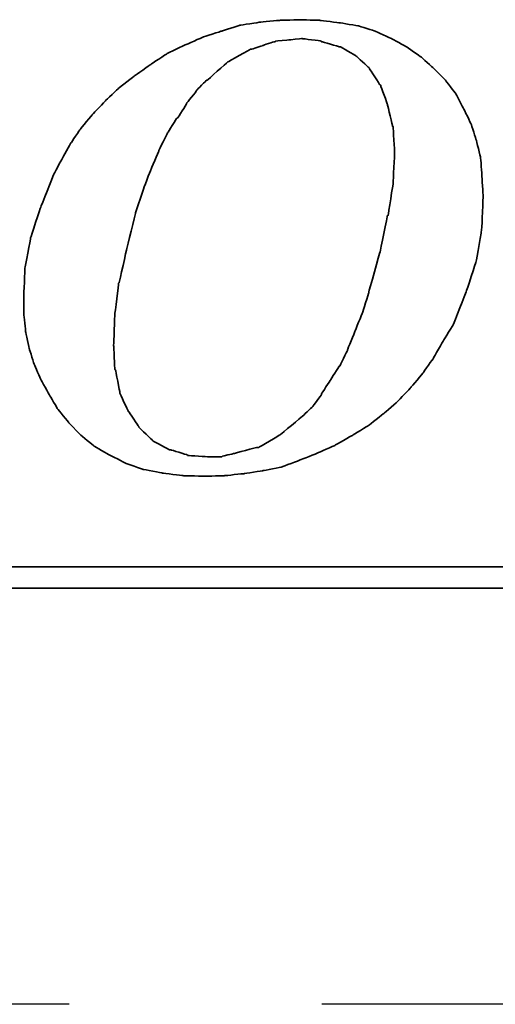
# Model space of a CAD drawing. Extents: x 564 to 765, y 41 to 158.
# Tile 34 of 40: x 735 to 737.35, y 104.83 to 109.7. Entities that reach past the tile are written whole.
import ezdxf

# ---------------------------------------------------------------- set-up
doc = ezdxf.new("R2010")
doc.units = 0
doc.header["$MEASUREMENT"] = 0
doc.linetypes.add('CENTER', pattern=[2, 1.25, -0.25, 0.25, -0.25])
for name, color, linetype in [('CEN', 1, 'CENTER'), ('DIM', 4, 'CONTINUOUS'), ('layer 1', 7, 'CONTINUOUS')]:
    doc.layers.add(name, color=color, linetype=linetype)

# ---------------------------------------------------------------- blocks, each defined once
blk = doc.blocks.new('TBI MOTION logo(完整正式版)')
at = {"layer": 'layer 1', "color": 22, "lineweight": 35}
for points, knots in [([(35.79625, -6.98375), (35.79625, -6.98375), (36.23125, -7.43875), (36.23125, -7.43875), (36.23125, -7.43875), (36.23125, -7.43875), (36.75625, -7.87125), (36.75625, -7.87125), (36.75625, -7.87125), (36.75625, -7.87125), (37.33125, -8.20375), (37.33125, -8.20375), (37.33125, -8.20375), (37.33125, -8.20375), (37.95625, -8.51875), (37.95625, -8.51875), (37.95625, -8.51875), (37.95625, -8.51875), (38.62625, -8.75875), (38.62625, -8.75875), (38.62625, -8.75875), (38.62625, -8.75875), (39.37125, -8.90375), (39.37125, -8.90375), (39.37125, -8.90375), (39.37125, -8.90375), (40.14125, -8.99875), (40.14125, -8.99875), (40.14125, -8.99875), (40.14125, -8.99875), (41.02625, -9.02375), (41.02625, -9.02375), (41.02625, -9.02375), (41.02625, -9.02375), (41.74625, -8.99875), (41.74625, -8.99875), (41.74625, -8.99875), (41.74625, -8.99875), (42.46625, -8.92375), (42.46625, -8.92375), (42.46625, -8.92375), (42.46625, -8.92375), (43.21125, -8.80625), (43.21125, -8.80625), (43.21125, -8.80625), (43.21125, -8.80625), (43.93125, -8.66375), (43.93125, -8.66375), (43.93125, -8.66375), (43.93125, -8.66375), (44.62625, -8.39875), (44.62625, -8.39875), (44.62625, -8.39875), (44.62625, -8.39875), (45.29625, -8.13375), (45.29625, -8.13375), (45.29625, -8.13375), (45.29625, -8.13375), (45.94625, -7.84375), (45.94625, -7.84375), (45.94625, -7.84375), (45.94625, -7.84375), (46.61625, -7.46375), (46.61625, -7.46375), (46.61625, -7.46375), (46.61625, -7.46375), (47.24125, -7.07875), (47.24125, -7.07875), (47.24125, -7.07875), (47.24125, -7.07875), (47.81625, -6.62375), (47.81625, -6.62375), (47.81625, -6.62375), (47.81625, -6.62375), (48.36875, -6.14375), (48.36875, -6.14375), (48.36875, -6.14375), (48.36875, -6.14375), (48.84625, -5.64125), (48.84625, -5.64125), (48.84625, -5.64125), (48.84625, -5.64125), (49.32625, -5.06375), (49.32625, -5.06375), (49.32625, -5.06375), (49.32625, -5.06375), (49.71125, -4.51374), (49.71125, -4.51374), (49.71125, -4.51374), (49.71125, -4.51374), (50.09625, -3.83874), (50.09625, -3.83874), (50.09625, -3.83874), (50.09625, -3.83874), (50.48125, -3.21374), (50.48125, -3.21374), (50.48125, -3.21374), (50.48125, -3.21374), (50.96125, -1.99125), (50.96125, -1.99125), (50.96125, -1.99125), (50.96125, -1.99125), (51.34375, -0.81875), (51.34375, -0.81875), (51.34375, -0.81875), (51.34375, -0.81875), (51.56125, 0.45624), (51.56125, 0.45624), (51.56125, 0.45624), (51.56125, 0.45624), (51.60625, 1.67624), (51.60625, 1.67624), (51.60625, 1.67624), (51.60625, 1.67624), (51.56125, 2.44625), (51.56125, 2.44625), (51.56125, 2.44625), (51.56125, 2.44625), (51.51125, 3.14125), (51.51125, 3.14125), (51.51125, 3.14125), (51.51125, 3.14125), (51.34375, 3.81125), (51.34375, 3.81125), (51.34375, 3.81125), (51.34375, 3.81125), (51.15125, 4.41125), (51.15125, 4.41125), (51.15125, 4.41125), (51.15125, 4.41125), (50.86125, 5.01125), (50.86125, 5.01125), (50.86125, 5.01125), (50.86125, 5.01125), (50.55125, 5.58875), (50.55125, 5.58875), (50.55125, 5.58875), (50.55125, 5.58875), (50.16625, 6.09125), (50.16625, 6.09125), (50.16625, 6.09125), (50.16625, 6.09125), (49.71125, 6.54875), (49.71125, 6.54875), (49.71125, 6.54875), (49.71125, 6.54875), (49.23125, 6.98125), (49.23125, 6.98125), (49.23125, 6.98125), (49.23125, 6.98125), (48.67875, 7.36625), (48.67875, 7.36625), (48.67875, 7.36625), (48.67875, 7.36625), (48.10375, 7.67625), (48.10375, 7.67625), (48.10375, 7.67625), (48.10375, 7.67625), (47.48125, 7.96375), (47.48125, 7.96375), (47.48125, 7.96375), (47.48125, 7.96375), (46.85625, 8.15625), (46.85625, 8.15625), (46.85625, 8.15625), (46.85625, 8.15625), (46.13625, 8.27624), (46.13625, 8.27624), (46.13625, 8.27624), (46.13625, 8.27624), (45.39125, 8.37125), (45.39125, 8.37125), (45.39125, 8.37125), (45.39125, 8.37125), (44.62625, 8.39624), (44.62625, 8.39624), (44.62625, 8.39624), (44.62625, 8.39624), (43.83625, 8.37125), (43.83625, 8.37125), (43.83625, 8.37125), (43.83625, 8.37125), (43.09125, 8.30125), (43.09125, 8.30125), (43.09125, 8.30125), (43.09125, 8.30125), (42.32125, 8.18125), (42.32125, 8.18125), (42.32125, 8.18125), (42.32125, 8.18125), (41.62875, 7.96375), (41.62875, 7.96375), (41.62875, 7.96375), (41.62875, 7.96375), (40.90625, 7.72625), (40.90625, 7.72625), (40.90625, 7.72625), (40.90625, 7.72625), (40.23624, 7.43625), (40.23624, 7.43625), (40.23624, 7.43625), (40.23624, 7.43625), (39.54124, 7.10125), (39.54124, 7.10125), (39.54124, 7.10125), (39.54124, 7.10125), (38.91625, 6.69125), (38.91625, 6.69125), (38.91625, 6.69125), (38.91625, 6.69125), (38.31625, 6.26125), (38.31625, 6.26125), (38.31625, 6.26125), (38.31625, 6.26125), (37.69125, 5.78125), (37.69125, 5.78125), (37.69125, 5.78125), (37.69125, 5.78125), (37.18625, 5.30125), (37.18625, 5.30125), (37.18625, 5.30125), (37.18625, 5.30125), (36.70625, 4.79624), (36.70625, 4.79624), (36.70625, 4.79624), (36.70625, 4.79624), (36.23125, 4.22125), (36.23125, 4.22125), (36.23125, 4.22125), (36.23125, 4.22125), (35.87124, 3.69375), (35.87124, 3.69375), (35.87124, 3.69375), (35.87124, 3.69375), (35.53125, 3.09125), (35.53125, 3.09125), (35.53125, 3.09125), (35.53125, 3.09125), (35.19875, 2.47125), (35.19875, 2.47125), (35.19875, 2.47125), (35.19875, 2.47125), (34.71625, 1.24625), (34.71625, 1.24625), (34.71625, 1.24625), (34.71625, 1.24625), (34.33125, 0.06874), (34.33125, 0.06874), (34.33125, 0.06874), (34.33125, 0.06874), (34.11625, -1.07875), (34.11625, -1.07875), (34.11625, -1.07875), (34.11625, -1.07875), (34.07125, -2.15875), (34.07125, -2.15875), (34.07125, -2.15875), (34.07125, -2.15875), (34.07125, -2.85375), (34.07125, -2.85375), (34.07125, -2.85375), (34.07125, -2.85375), (34.14125, -3.50375), (34.14125, -3.50375), (34.14125, -3.50375), (34.14125, -3.50375), (34.28625, -4.17375), (34.28625, -4.17375), (34.28625, -4.17375), (34.28625, -4.17375), (34.47625, -4.77624), (34.47625, -4.77624), (34.47625, -4.77624), (34.47625, -4.77624), (34.71625, -5.32625), (34.71625, -5.32625), (34.71625, -5.32625), (34.71625, -5.32625), (35.05375, -5.92875), (35.05375, -5.92875), (35.05375, -5.92875), (35.05375, -5.92875), (35.36375, -6.45375), (35.36375, -6.45375), (35.36375, -6.45375), (35.36375, -6.45375), (35.79625, -6.98375), (35.79625, -6.98375)], [0, 0, 0, 0, 0.01388889, 0.01388889, 0.01388889, 0.0138889, 0.02777778, 0.02777778, 0.02777778, 0.02777779, 0.04166667, 0.04166667, 0.04166667, 0.04166668, 0.05555556, 0.05555556, 0.05555556, 0.05555557, 0.06944444, 0.06944444, 0.06944444, 0.06944445, 0.08333333, 0.08333333, 0.08333333, 0.08333334, 0.09722222, 0.09722222, 0.09722222, 0.09722223, 0.11111111, 0.11111111, 0.11111111, 0.11111112, 0.125, 0.125, 0.125, 0.12500001, 0.13888889, 0.13888889, 0.13888889, 0.1388889, 0.15277778, 0.15277778, 0.15277778, 0.15277779, 0.16666667, 0.16666667, 0.16666667, 0.16666668, 0.18055556, 0.18055556, 0.18055556, 0.18055557, 0.19444444, 0.19444444, 0.19444444, 0.19444445, 0.20833333, 0.20833333, 0.20833333, 0.20833334, 0.22222222, 0.22222222, 0.22222222, 0.22222223, 0.23611111, 0.23611111, 0.23611111, 0.23611112, 0.25, 0.25, 0.25, 0.25000001, 0.26388889, 0.26388889, 0.26388889, 0.2638889, 0.27777778, 0.27777778, 0.27777778, 0.27777779, 0.29166667, 0.29166667, 0.29166667, 0.29166668, 0.30555556, 0.30555556, 0.30555556, 0.30555557, 0.31944444, 0.31944444, 0.31944444, 0.31944445, 0.33333333, 0.33333333, 0.33333333, 0.33333334, 0.34722222, 0.34722222, 0.34722222, 0.34722223, 0.36111111, 0.36111111, 0.36111111, 0.36111112, 0.375, 0.375, 0.375, 0.37500001, 0.38888889, 0.38888889, 0.38888889, 0.3888889, 0.40277778, 0.40277778, 0.40277778, 0.40277779, 0.41666667, 0.41666667, 0.41666667, 0.41666668, 0.43055556, 0.43055556, 0.43055556, 0.43055557, 0.44444444, 0.44444444, 0.44444444, 0.44444445, 0.45833333, 0.45833333, 0.45833333, 0.45833334, 0.47222222, 0.47222222, 0.47222222, 0.47222223, 0.48611111, 0.48611111, 0.48611111, 0.48611112, 0.5, 0.5, 0.5, 0.50000001, 0.51388889, 0.51388889, 0.51388889, 0.5138889, 0.52777778, 0.52777778, 0.52777778, 0.52777779, 0.54166667, 0.54166667, 0.54166667, 0.54166668, 0.55555556, 0.55555556, 0.55555556, 0.55555557, 0.56944444, 0.56944444, 0.56944444, 0.56944445, 0.58333333, 0.58333333, 0.58333333, 0.58333334, 0.59722222, 0.59722222, 0.59722222, 0.59722223, 0.61111111, 0.61111111, 0.61111111, 0.61111112, 0.625, 0.625, 0.625, 0.62500001, 0.63888889, 0.63888889, 0.63888889, 0.6388889, 0.65277778, 0.65277778, 0.65277778, 0.65277779, 0.66666667, 0.66666667, 0.66666667, 0.66666668, 0.68055556, 0.68055556, 0.68055556, 0.68055557, 0.69444444, 0.69444444, 0.69444444, 0.69444445, 0.70833333, 0.70833333, 0.70833333, 0.70833334, 0.72222222, 0.72222222, 0.72222222, 0.72222223, 0.73611111, 0.73611111, 0.73611111, 0.73611112, 0.75, 0.75, 0.75, 0.75000001, 0.76388889, 0.76388889, 0.76388889, 0.7638889, 0.77777778, 0.77777778, 0.77777778, 0.77777779, 0.79166667, 0.79166667, 0.79166667, 0.79166668, 0.80555556, 0.80555556, 0.80555556, 0.80555557, 0.81944444, 0.81944444, 0.81944444, 0.81944445, 0.83333333, 0.83333333, 0.83333333, 0.83333334, 0.84722222, 0.84722222, 0.84722222, 0.84722223, 0.86111111, 0.86111111, 0.86111111, 0.86111112, 0.875, 0.875, 0.875, 0.87500001, 0.88888889, 0.88888889, 0.88888889, 0.8888889, 0.90277778, 0.90277778, 0.90277778, 0.90277779, 0.91666667, 0.91666667, 0.91666667, 0.91666668, 0.93055556, 0.93055556, 0.93055556, 0.93055557, 0.94444444, 0.94444444, 0.94444444, 0.94444445, 0.95833333, 0.95833333, 0.95833333, 0.95833334, 0.97222222, 0.97222222, 0.97222222, 0.97222223, 0.98611111, 0.98611111, 0.98611111, 0.98611112, 1, 1, 1, 1]), ([(38.33875, 1.03124), (38.33875, 1.03124), (38.62625, 1.89625), (38.62625, 1.89625), (38.62625, 1.89625), (38.62625, 1.89625), (38.91625, 2.66375), (38.91625, 2.66375), (38.91625, 2.66375), (38.91625, 2.66375), (39.22625, 3.38125), (39.22625, 3.38125), (39.22625, 3.38125), (39.22625, 3.38125), (39.22625, 3.40624), (39.22625, 3.40624), (39.22625, 3.40624), (39.22625, 3.40624), (39.56124, 4.07624), (39.56124, 4.07624), (39.56124, 4.07624), (39.56124, 4.07624), (39.92125, 4.65125), (39.92125, 4.65125), (39.92125, 4.65125), (39.92125, 4.65125), (39.94625, 4.65125), (39.94625, 4.65125), (39.94625, 4.65125), (39.94625, 4.65125), (40.28125, 5.17875), (40.28125, 5.17875), (40.28125, 5.17875), (40.28125, 5.17875), (40.28125, 5.20375), (40.28125, 5.20375), (40.28125, 5.20375), (40.28125, 5.20375), (40.66875, 5.68625), (40.66875, 5.68625), (40.66875, 5.68625), (40.66875, 5.68625), (40.66875, 5.70625), (40.66875, 5.70625), (40.66875, 5.70625), (40.66875, 5.70625), (41.05124, 6.09125), (41.05124, 6.09125), (41.05124, 6.09125), (41.05124, 6.09125), (41.07625, 6.09125), (41.07625, 6.09125), (41.07625, 6.09125), (41.07625, 6.09125), (41.84125, 6.76625), (41.84125, 6.76625), (41.84125, 6.76625), (41.84125, 6.76625), (41.86625, 6.78625), (41.86625, 6.78625), (41.86625, 6.78625), (41.86625, 6.78625), (42.73125, 7.26624), (42.73125, 7.26624), (42.73125, 7.26624), (42.73125, 7.26624), (42.75625, 7.26624), (42.75625, 7.26624), (42.75625, 7.26624), (42.75625, 7.26624), (43.18625, 7.41125), (43.18625, 7.41125), (43.18625, 7.41125), (43.18625, 7.41125), (43.64125, 7.55625), (43.64125, 7.55625), (43.64125, 7.55625), (43.64125, 7.55625), (43.66625, 7.55625), (43.66625, 7.55625), (43.66625, 7.55625), (43.66625, 7.55625), (43.69125, 7.58124), (43.69125, 7.58124), (43.69125, 7.58124), (43.69125, 7.58124), (44.19125, 7.62625), (44.19125, 7.62625), (44.19125, 7.62625), (44.19125, 7.62625), (44.67125, 7.67625), (44.67125, 7.67625), (44.67125, 7.67625), (44.67125, 7.67625), (44.69625, 7.67625), (44.69625, 7.67625), (44.69625, 7.67625), (44.69625, 7.67625), (45.41875, 7.58124), (45.41875, 7.58124), (45.41875, 7.58124), (45.41875, 7.58124), (45.44125, 7.55625), (45.44125, 7.55625), (45.44125, 7.55625), (45.44125, 7.55625), (46.11125, 7.36625), (46.11125, 7.36625), (46.11125, 7.36625), (46.11125, 7.36625), (46.13625, 7.36625), (46.13625, 7.36625), (46.13625, 7.36625), (46.13625, 7.36625), (46.15875, 7.36625), (46.15875, 7.36625), (46.15875, 7.36625), (46.15875, 7.36625), (46.73625, 7.02624), (46.73625, 7.02624), (46.73625, 7.02624), (46.73625, 7.02624), (46.76125, 7.00624), (46.76125, 7.00624), (46.76125, 7.00624), (46.76125, 7.00624), (47.24125, 6.57124), (47.24125, 6.57124), (47.24125, 6.57124), (47.24125, 6.57124), (47.26625, 6.54875), (47.26625, 6.54875), (47.26625, 6.54875), (47.26625, 6.54875), (47.26625, 6.52375), (47.26625, 6.52375), (47.26625, 6.52375), (47.26625, 6.52375), (47.67375, 5.89875), (47.67375, 5.89875), (47.67375, 5.89875), (47.67375, 5.89875), (47.69625, 5.89875), (47.69625, 5.89875), (47.69625, 5.89875), (47.69625, 5.89875), (47.69625, 5.87625), (47.69625, 5.87625), (47.69625, 5.87625), (47.69625, 5.87625), (47.96125, 5.15625), (47.96125, 5.15625), (47.96125, 5.15625), (47.96125, 5.15625), (47.96125, 5.13125), (47.96125, 5.13125), (47.96125, 5.13125), (47.96125, 5.13125), (48.15125, 4.31875), (48.15125, 4.31875), (48.15125, 4.31875), (48.15125, 4.31875), (48.17625, 4.31875), (48.17625, 4.31875), (48.17625, 4.31875), (48.17625, 4.31875), (48.17625, 4.29125), (48.17625, 4.29125), (48.17625, 4.29125), (48.17625, 4.29125), (48.22625, 3.33125), (48.22625, 3.33125), (48.22625, 3.33125), (48.22625, 3.33125), (48.22625, 3.30875), (48.22625, 3.30875), (48.22625, 3.30875), (48.22625, 3.30875), (48.17625, 2.20624), (48.17625, 2.20624), (48.17625, 2.20624), (48.17625, 2.20624), (48.17625, 2.18124), (48.17625, 2.18124), (48.17625, 2.18124), (48.17625, 2.18124), (47.98375, 0.93624), (47.98375, 0.93624), (47.98375, 0.93624), (47.98375, 0.93624), (47.96125, 0.93624), (47.96125, 0.93624), (47.96125, 0.93624), (47.96125, 0.93624), (47.67375, -0.45874), (47.67375, -0.45874), (47.67375, -0.45874), (47.67375, -0.45874), (47.24125, -1.99125), (47.24125, -1.99125), (47.24125, -1.99125), (47.24125, -1.99125), (47.24125, -2.01874), (47.24125, -2.01874), (47.24125, -2.01874), (47.24125, -2.01874), (47.00125, -2.78375), (47.00125, -2.78375), (47.00125, -2.78375), (47.00125, -2.78375), (46.71125, -3.50375), (46.71125, -3.50375), (46.71125, -3.50375), (46.71125, -3.50375), (46.42625, -4.19875), (46.42625, -4.19875), (46.42625, -4.19875), (46.42625, -4.19875), (46.42625, -4.22375), (46.42625, -4.22375), (46.42625, -4.22375), (46.42625, -4.22375), (46.13625, -4.82374), (46.13625, -4.82374), (46.13625, -4.82374), (46.13625, -4.82374), (46.11125, -4.82374), (46.11125, -4.82374), (46.11125, -4.82374), (46.11125, -4.82374), (45.77625, -5.35125), (45.77625, -5.35125), (45.77625, -5.35125), (45.77625, -5.35125), (45.44125, -5.87875), (45.44125, -5.87875), (45.44125, -5.87875), (45.44125, -5.87875), (45.44125, -5.90375), (45.44125, -5.90375), (45.44125, -5.90375), (45.44125, -5.90375), (45.10625, -6.35875), (45.10625, -6.35875), (45.10625, -6.35875), (45.10625, -6.35875), (45.08125, -6.38375), (45.08125, -6.38375), (45.08125, -6.38375), (45.08125, -6.38375), (44.69625, -6.74375), (44.69625, -6.74375), (44.69625, -6.74375), (44.69625, -6.74375), (43.88375, -7.41625), (43.88375, -7.41625), (43.88375, -7.41625), (43.88375, -7.41625), (43.85625, -7.43875), (43.85625, -7.43875), (43.85625, -7.43875), (43.85625, -7.43875), (43.04125, -7.91875), (43.04125, -7.91875), (43.04125, -7.91875), (43.04125, -7.91875), (43.01625, -7.91875), (43.01625, -7.91875), (43.01625, -7.91875), (43.01625, -7.91875), (42.99625, -7.91875), (42.99625, -7.91875), (42.99625, -7.91875), (42.99625, -7.91875), (42.08125, -8.15875), (42.08125, -8.15875), (42.08125, -8.15875), (42.08125, -8.15875), (41.65125, -8.25625), (41.65125, -8.25625), (41.65125, -8.25625), (41.65125, -8.25625), (41.62875, -8.27875), (41.62875, -8.27875), (41.62875, -8.27875), (41.62875, -8.27875), (41.60125, -8.27875), (41.60125, -8.27875), (41.60125, -8.27875), (41.60125, -8.27875), (41.12125, -8.27875), (41.12125, -8.27875), (41.12125, -8.27875), (41.12125, -8.27875), (40.35624, -8.23125), (40.35624, -8.23125), (40.35624, -8.23125), (40.35624, -8.23125), (40.33125, -8.23125), (40.33125, -8.23125), (40.33125, -8.23125), (40.33125, -8.23125), (40.30625, -8.20375), (40.30625, -8.20375), (40.30625, -8.20375), (40.30625, -8.20375), (39.68375, -8.01375), (39.68375, -8.01375), (39.68375, -8.01375), (39.68375, -8.01375), (39.66124, -8.01375), (39.66124, -8.01375), (39.66124, -8.01375), (39.66124, -8.01375), (39.63625, -8.01375), (39.63625, -8.01375), (39.63625, -8.01375), (39.63625, -8.01375), (39.01125, -7.67875), (39.01125, -7.67875), (39.01125, -7.67875), (39.01125, -7.67875), (38.98875, -7.65375), (38.98875, -7.65375), (38.98875, -7.65375), (38.98875, -7.65375), (38.48625, -7.17375), (38.48625, -7.17375), (38.48625, -7.17375), (38.48625, -7.17375), (38.45875, -7.14875), (38.45875, -7.14875), (38.45875, -7.14875), (38.45875, -7.14875), (38.45875, -7.12875), (38.45875, -7.12875), (38.45875, -7.12875), (38.45875, -7.12875), (38.07625, -6.54875), (38.07625, -6.54875), (38.07625, -6.54875), (38.07625, -6.54875), (38.05125, -6.54875), (38.05125, -6.54875), (38.05125, -6.54875), (38.05125, -6.54875), (38.05125, -6.52875), (38.05125, -6.52875), (38.05125, -6.52875), (38.05125, -6.52875), (37.74125, -5.85375), (37.74125, -5.85375), (37.74125, -5.85375), (37.74125, -5.85375), (37.74125, -5.82875), (37.74125, -5.82875), (37.74125, -5.82875), (37.74125, -5.82875), (37.57375, -4.96875), (37.57375, -4.96875), (37.57375, -4.96875), (37.57375, -4.96875), (37.54625, -4.94375), (37.54625, -4.94375), (37.54625, -4.94375), (37.54625, -4.94375), (37.50125, -4.03375), (37.50125, -4.03375), (37.50125, -4.03375), (37.50125, -4.03375), (37.50125, -4.00875), (37.50125, -4.00875), (37.50125, -4.00875), (37.50125, -4.00875), (37.54625, -2.85375), (37.54625, -2.85375), (37.54625, -2.85375), (37.54625, -2.85375), (37.69125, -1.65875), (37.69125, -1.65875), (37.69125, -1.65875), (37.69125, -1.65875), (37.71624, -1.63375), (37.71624, -1.63375), (37.71624, -1.63375), (37.71624, -1.63375), (38.00375, -0.33875), (38.00375, -0.33875), (38.00375, -0.33875), (38.00375, -0.33875), (38.33875, 1.00624), (38.33875, 1.00624), (38.33875, 1.00624), (38.33875, 1.00624), (38.33875, 1.03124), (38.33875, 1.03124)], [0, 0, 0, 0, 0.01010101, 0.01010101, 0.01010101, 0.01010102, 0.02020202, 0.02020202, 0.02020202, 0.02020203, 0.03030303, 0.03030303, 0.03030303, 0.03030304, 0.04040404, 0.04040404, 0.04040404, 0.04040405, 0.05050505, 0.05050505, 0.05050505, 0.05050506, 0.06060606, 0.06060606, 0.06060606, 0.06060607, 0.07070707, 0.07070707, 0.07070707, 0.07070708, 0.08080808, 0.08080808, 0.08080808, 0.08080809, 0.09090909, 0.09090909, 0.09090909, 0.0909091, 0.1010101, 0.1010101, 0.1010101, 0.10101011, 0.11111111, 0.11111111, 0.11111111, 0.11111112, 0.12121212, 0.12121212, 0.12121212, 0.12121213, 0.13131313, 0.13131313, 0.13131313, 0.13131314, 0.14141414, 0.14141414, 0.14141414, 0.14141415, 0.15151515, 0.15151515, 0.15151515, 0.15151516, 0.16161616, 0.16161616, 0.16161616, 0.16161617, 0.17171717, 0.17171717, 0.17171717, 0.17171718, 0.18181818, 0.18181818, 0.18181818, 0.18181819, 0.19191919, 0.19191919, 0.19191919, 0.1919192, 0.2020202, 0.2020202, 0.2020202, 0.20202021, 0.21212121, 0.21212121, 0.21212121, 0.21212122, 0.22222222, 0.22222222, 0.22222222, 0.22222223, 0.23232323, 0.23232323, 0.23232323, 0.23232324, 0.24242424, 0.24242424, 0.24242424, 0.24242425, 0.25252525, 0.25252525, 0.25252525, 0.25252526, 0.26262626, 0.26262626, 0.26262626, 0.26262627, 0.27272727, 0.27272727, 0.27272727, 0.27272728, 0.28282828, 0.28282828, 0.28282828, 0.28282829, 0.29292929, 0.29292929, 0.29292929, 0.2929293, 0.3030303, 0.3030303, 0.3030303, 0.30303031, 0.31313131, 0.31313131, 0.31313131, 0.31313132, 0.32323232, 0.32323232, 0.32323232, 0.32323233, 0.33333333, 0.33333333, 0.33333333, 0.33333334, 0.34343434, 0.34343434, 0.34343434, 0.34343435, 0.35353535, 0.35353535, 0.35353535, 0.35353536, 0.36363636, 0.36363636, 0.36363636, 0.36363637, 0.37373737, 0.37373737, 0.37373737, 0.37373738, 0.38383838, 0.38383838, 0.38383838, 0.38383839, 0.39393939, 0.39393939, 0.39393939, 0.3939394, 0.4040404, 0.4040404, 0.4040404, 0.40404041, 0.41414141, 0.41414141, 0.41414141, 0.41414142, 0.42424242, 0.42424242, 0.42424242, 0.42424243, 0.43434343, 0.43434343, 0.43434343, 0.43434344, 0.44444444, 0.44444444, 0.44444444, 0.44444445, 0.45454545, 0.45454545, 0.45454545, 0.45454546, 0.46464646, 0.46464646, 0.46464646, 0.46464647, 0.47474747, 0.47474747, 0.47474747, 0.47474748, 0.48484848, 0.48484848, 0.48484848, 0.48484849, 0.49494949, 0.49494949, 0.49494949, 0.4949495, 0.50505051, 0.50505051, 0.50505051, 0.50505052, 0.51515152, 0.51515152, 0.51515152, 0.51515153, 0.52525253, 0.52525253, 0.52525253, 0.52525254, 0.53535354, 0.53535354, 0.53535354, 0.53535355, 0.54545455, 0.54545455, 0.54545455, 0.54545456, 0.55555556, 0.55555556, 0.55555556, 0.55555557, 0.56565657, 0.56565657, 0.56565657, 0.56565658, 0.57575758, 0.57575758, 0.57575758, 0.57575759, 0.58585859, 0.58585859, 0.58585859, 0.5858586, 0.5959596, 0.5959596, 0.5959596, 0.59595961, 0.60606061, 0.60606061, 0.60606061, 0.60606062, 0.61616162, 0.61616162, 0.61616162, 0.61616163, 0.62626263, 0.62626263, 0.62626263, 0.62626264, 0.63636364, 0.63636364, 0.63636364, 0.63636365, 0.64646465, 0.64646465, 0.64646465, 0.64646466, 0.65656566, 0.65656566, 0.65656566, 0.65656567, 0.66666667, 0.66666667, 0.66666667, 0.66666668, 0.67676768, 0.67676768, 0.67676768, 0.67676769, 0.68686869, 0.68686869, 0.68686869, 0.6868687, 0.6969697, 0.6969697, 0.6969697, 0.69696971, 0.70707071, 0.70707071, 0.70707071, 0.70707072, 0.71717172, 0.71717172, 0.71717172, 0.71717173, 0.72727273, 0.72727273, 0.72727273, 0.72727274, 0.73737374, 0.73737374, 0.73737374, 0.73737375, 0.74747475, 0.74747475, 0.74747475, 0.74747476, 0.75757576, 0.75757576, 0.75757576, 0.75757577, 0.76767677, 0.76767677, 0.76767677, 0.76767678, 0.77777778, 0.77777778, 0.77777778, 0.77777779, 0.78787879, 0.78787879, 0.78787879, 0.7878788, 0.7979798, 0.7979798, 0.7979798, 0.79797981, 0.80808081, 0.80808081, 0.80808081, 0.80808082, 0.81818182, 0.81818182, 0.81818182, 0.81818183, 0.82828283, 0.82828283, 0.82828283, 0.82828284, 0.83838384, 0.83838384, 0.83838384, 0.83838385, 0.84848485, 0.84848485, 0.84848485, 0.84848486, 0.85858586, 0.85858586, 0.85858586, 0.85858587, 0.86868687, 0.86868687, 0.86868687, 0.86868688, 0.87878788, 0.87878788, 0.87878788, 0.87878789, 0.88888889, 0.88888889, 0.88888889, 0.8888889, 0.8989899, 0.8989899, 0.8989899, 0.89898991, 0.90909091, 0.90909091, 0.90909091, 0.90909092, 0.91919192, 0.91919192, 0.91919192, 0.91919193, 0.92929293, 0.92929293, 0.92929293, 0.92929294, 0.93939394, 0.93939394, 0.93939394, 0.93939395, 0.94949495, 0.94949495, 0.94949495, 0.94949496, 0.95959596, 0.95959596, 0.95959596, 0.95959597, 0.96969697, 0.96969697, 0.96969697, 0.96969698, 0.97979798, 0.97979798, 0.97979798, 0.97979799, 0.98989899, 0.98989899, 0.98989899, 0.989899, 1, 1, 1, 1]), ([(75.90875, -9.47875), (75.90875, -9.47875), (75.90875, -12.28625), (75.90875, -12.28625), (75.90875, -12.28625), (75.90875, -12.28625), (75.90875, -12.47875), (75.90875, -12.47875), (75.90875, -12.47875), (75.90875, -12.47875), (75.71625, -12.47875), (75.71625, -12.47875), (75.71625, -12.47875), (75.71625, -12.47875), (-88.32875, -12.47875), (-88.32875, -12.47875), (-88.32875, -12.47875), (-88.32875, -12.47875), (-88.32875, -13.29375), (-88.32875, -13.29375), (-88.32875, -13.29375), (-88.32875, -13.29375), (82.89125, -13.29375), (82.89125, -13.29375), (82.89125, -13.29375), (82.89125, -13.29375), (75.90875, -9.47875), (75.90875, -9.47875)], [0, 0, 0, 0, 0.14285714, 0.14285714, 0.14285714, 0.14285715, 0.28571429, 0.28571429, 0.28571429, 0.2857143, 0.42857143, 0.42857143, 0.42857143, 0.42857144, 0.57142857, 0.57142857, 0.57142857, 0.57142858, 0.71428571, 0.71428571, 0.71428571, 0.71428572, 0.85714286, 0.85714286, 0.85714286, 0.85714287, 1, 1, 1, 1])]:
    blk.add_open_spline(points, degree=3, knots=knots, dxfattribs=at)

msp = doc.modelspace()

# ---------------------------------------------------------------- linework, layer by layer
at = {"layer": 'CEN', "color": 7, "linetype": 'CENTER', "ltscale": 5}
msp.add_line((755.24025, 104.82809), (695.15648, 104.82809), dxfattribs=at)

# ---------------------------------------------------------------- block references
at = {"layer": 'DIM', "xscale": 0.1295999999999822, "yscale": 0.1295999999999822, "zscale": 0.1295999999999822}
msp.add_blockref('TBI MOTION logo(完整正式版)', (730.6006, 108.60822), dxfattribs=at)

doc.saveas('drawing.dxf')
